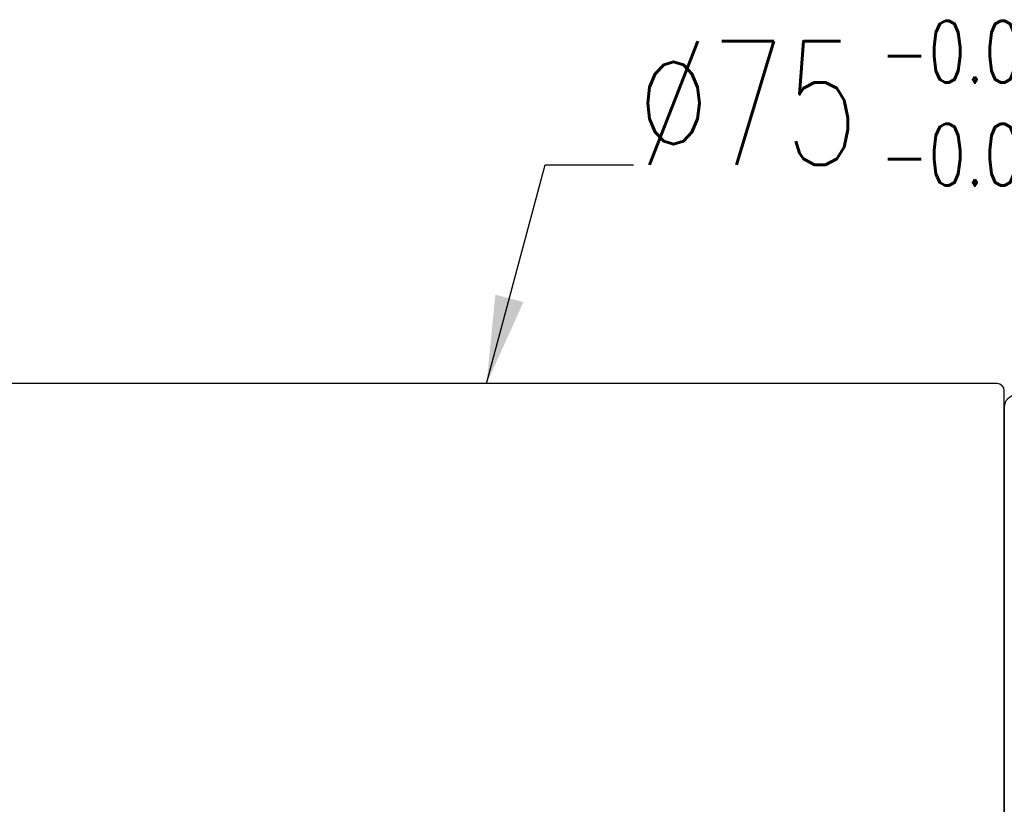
# Model space of a CAD drawing. Header units: inches. Extents: x 37 to 987, y -531 to 767.
# Tile 48 of 49: x 238 to 280, y 196 to 230. Entities that reach past the tile are written whole.
import ezdxf

# ---------------------------------------------------------------- set-up
doc = ezdxf.new("R2010")
doc.units = ezdxf.units.IN
doc.header["$MEASUREMENT"] = 0
doc.layers.add('DIM', color=4, linetype='Continuous')
doc.styles.add('DIM-7', font='SIMPLEX.shx', dxfattribs={"width": 0.7, "bigfont": 'chineset.shx'})
doc.dimstyles.new('CNS', dxfattribs={"dimtxt": 3.5, "dimasz": 2.5, "dimexe": 1, "dimexo": 1.5, "dimgap": 0.09, "dimtad": 0, "dimdsep": 46, "dimtxsty": 'DIM-7', "dimcen": 0.09, "dimclrd": 1, "dimclre": 1, "dimclrt": 4, "dimadec": 0, "dimazin": 0, "dimtfac": 1, "dimtix": 1, "dimtmove": 2, "dimatfit": 3, "dimfxl": 1, "dimtvp": 0.971429, "dimtolj": 1, "dimarcsym": 0})

msp = doc.modelspace()

# ---------------------------------------------------------------- linework, layer by layer
at = {"layer": 'DIM', "color": 7}
for p, q in [((279.395, 214.098), (235.695, 214.098)), ((279.695, 213.101), (279.695, 140.101))]:
    msp.add_line(p, q, dxfattribs=at)
for centre, radius, start, end in [((279.395, 213.798), 0.3, 0, 90), ((280.195, 213.101), 0.5, 90, 180)]:
    msp.add_arc(centre, radius, start, end, dxfattribs=at)
msp.add_open_spline([(279.695, 139.398), (279.695, 139.509), (279.695, 139.649), (279.695, 140.297), (279.695, 141.004), (279.695, 142.881), (279.695, 144.055), (279.695, 146.77), (279.695, 148.319), (279.695, 151.817), (279.695, 153.715), (279.695, 157.776), (279.695, 159.967), (279.695, 164.511), (279.695, 166.849), (279.695, 171.653), (279.695, 174.138), (279.695, 179.032), (279.695, 181.464), (279.695, 186.298), (279.695, 188.669), (279.695, 193.183), (279.695, 195.36), (279.695, 199.469), (279.695, 201.359), (279.695, 204.819), (279.695, 206.404), (279.695, 209.132), (279.695, 210.285), (279.695, 212.169), (279.695, 212.894), (279.695, 213.546), (279.695, 213.688), (279.695, 213.798)], degree=3, knots=[0.0402052, 0.0402052, 0.0402052, 0.0402052, 0.0623328, 0.0623328, 0.1248214, 0.1248214, 0.1873099, 0.1873099, 0.2497984, 0.2497984, 0.3122869, 0.3122869, 0.3747754, 0.3747754, 0.4372639, 0.4372639, 0.4997524, 0.4997524, 0.5622409, 0.5622409, 0.6247294, 0.6247294, 0.6872179, 0.6872179, 0.7497064, 0.7497064, 0.8121949, 0.8121949, 0.8746834, 0.8746834, 0.9371719, 0.9371719, 0.9597902, 0.9597902, 0.9597902, 0.9597902], dxfattribs=at)

# ---------------------------------------------------------------- texts
at = {"layer": 'DIM', "color": 7, "insert": (274.43, 229.519), "char_height": 2.625, "width": 6.14149, "attachment_point": 1, "style": 'DIM-7'}
msp.add_mtext('-0.01\\P-0.03', dxfattribs=at)
at = {"layer": 'DIM', "color": 7, "insert": (264.068, 223.4), "char_height": 5.25, "attachment_point": 7, "style": 'DIM-7'}
msp.add_mtext('\\A1;%%C75', dxfattribs=at)

# ---------------------------------------------------------------- leaders
at = {"layer": 'DIM', "color": 7, "annotation_type": 0, "has_hookline": 1, "hookline_direction": 0, "text_width": 9.275}
msp.add_leader([(257.695, 214.098), (260.183, 223.4), (263.933, 223.4)], dimstyle='CNS', override={"dimscale": 1.5, "dimclrd": 7, "dimclre": 7, "dimclrt": 7}, dxfattribs=at)

doc.saveas('drawing.dxf')
